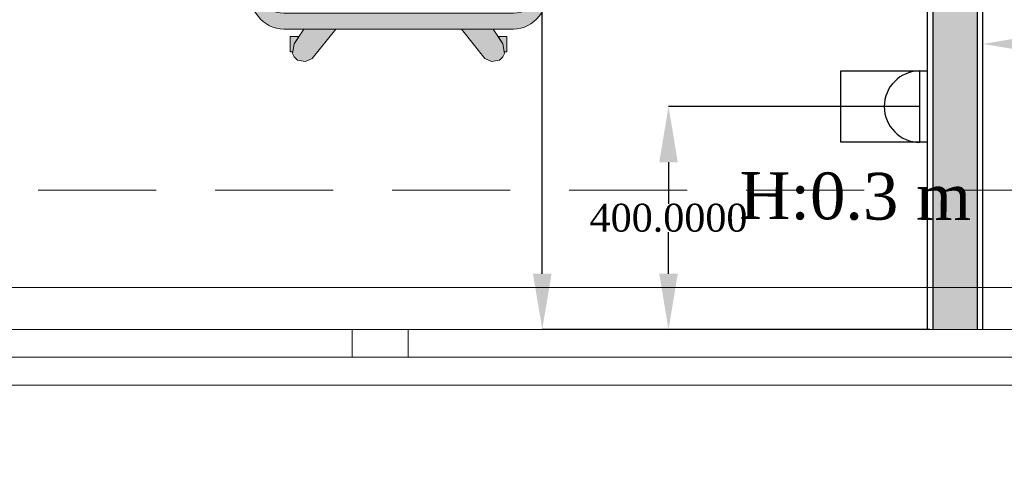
# Model space of a CAD drawing. Header units: inches. Extents: x -78787 to 29484, y -9517 to 23232.
# Tile 61 of 256: x -2257 to -491, y -6684 to -5876. Entities that reach past the tile are written whole.
import ezdxf
from ezdxf.enums import TextEntityAlignment as Align

# ---------------------------------------------------------------- set-up
doc = ezdxf.new("R2010")
doc.units = ezdxf.units.IN
doc.header["$MEASUREMENT"] = 0
doc.linetypes.add('Dot & Dashed', pattern=[670.277762, 317.5, -176.388889, 0, -176.388874])
doc.linetypes.add('Hidden', pattern=[317.5, 211.666667, -105.833333])
for name, color, linetype in [('- განათება', 7, 'Continuous'), ('- საშტეფცელო როზეტები', 7, 'Continuous'), ('New_Structural - Bearing', 7, 'Continuous'), ('Structural - Bearing', 7, 'Continuous'), ('Structural - Grid', 7, 'Continuous')]:
    doc.layers.add(name, color=color, linetype=linetype)
for name, color, linetype, lineweight in [('Archicad Windows_Pen_No__1', 7, 'Continuous', 13), ('New_2D Drafting - General_Pen_No__2', 8, 'Continuous', 15), ('New_Structural - Bearing_Pen_No__1', 7, 'Continuous', 13), ('Structural - Bearing_Pen_No__1', 7, 'Continuous', 13)]:
    doc.layers.add(name, color=color, linetype=linetype, lineweight=lineweight)
for name, color, linetype, lineweight, true_color in [('New_2D Drafting - General_Pen_No__161', 7, 'Continuous', 13, 0x6a6a6a), ('New_2D Drafting - General_Pen_No__81', 7, 'Continuous', 20, 0x6a6a6a), ('New_Structural - Bearing_Pen_No__5', 7, 'Continuous', 25, 0x40a5ff), ('New_Structural - Bearing_Pen_No__57', 7, 'Continuous', 25, 0xdcd214), ('Structural - Bearing_Pen_No__102', 7, 'Continuous', 13, 0xcccccc), ('Structural - Grid_Pen_No__81', 7, 'Continuous', 20, 0x6a6a6a)]:
    doc.layers.add(name, color=color, linetype=linetype, lineweight=lineweight, true_color=true_color)
doc.styles.add('GENERATED_STYLE_2', font='txt')
doc.styles.get("Standard").update_dxf_attribs({"font": 'arial.ttf'})
doc.dimstyles.get("Standard").update_dxf_attribs({"dimtxt": 0.18, "dimasz": 0.18, "dimexe": 0.18, "dimexo": 0.0625, "dimgap": 0.09, "dimtad": 0, "dimtih": 1, "dimtoh": 1, "dimdec": 4, "dimzin": 0, "dimdsep": 46, "dimtxsty": 'Standard', "dimcen": 0.09, "dimadec": 0, "dimazin": 0, "dimtfac": 1, "dimtdec": 4, "dimtofl": 0, "dimtmove": 0, "dimatfit": 3, "dimfxl": 1, "dimtolj": 1, "dimtzin": 0, "dimarcsym": 0})

# ---------------------------------------------------------------- blocks, each defined once
blk = doc.blocks.new('Slab_1', base_point=(-47183.8, 14488))
at = {"layer": 'Structural - Bearing_Pen_No__1', "color": 7, "linetype": 'Continuous', "lineweight": 13, "flags": 128}
blk.add_lwpolyline([(-47183.8, 14488), (1166.2, 14488), (1166.2, 32488), (-317.2, 32488), (-317.2, 39238), (-26465.1, 39238), (-29183.8, 32838), (-47183.8, 32838)], close=True, dxfattribs=at)
blk = doc.blocks.new('Horizontal Multi-Sash Window')
at = {"layer": 'Archicad Windows_Pen_No__1', "color": 7, "linetype": 'Continuous', "lineweight": 13}
for p, q in [((-2825, 0), (2825, 0)), ((-2775, 0), (-991.7, 0)), ((-991.7, -50), (-991.7, 0)), ((-991.7, 0), (-941.7, 0)), ((-941.7, 0), (-891.7, 0)), ((-891.7, 0), (-891.7, -50)), ((-891.7, 0), (891.7, 0)), ((-991.7, -50), (-2775, -50)), ((-941.7, -50), (-991.7, -50)), ((-891.7, -50), (-941.7, -50)), ((891.7, -50), (-891.7, -50)), ((-2825, -100), (2825, -100))]:
    blk.add_line(p, q, dxfattribs=at)
blk = doc.blocks.new('Wall_5', base_point=(1166.2, 14488))
at = {"layer": 'Archicad Windows_Pen_No__1', "color": 7, "linetype": 'Continuous', "lineweight": 13, "zscale": 1000}
blk.add_blockref('Horizontal Multi-Sash Window', (-26008.8, 14588), dxfattribs=at)
blk = doc.blocks.new('Wall_82', base_point=(-25869.2, 14488))
at = {"layer": 'New_Structural - Bearing_Pen_No__57', "linetype": 'Continuous', "lineweight": 25, "true_color": 0xdcd214}
blk.add_hatch(color=52, dxfattribs=at).paths.add_polyline_path([(-25879.2, 14588), (-25879.2, 18439.9), (-25959.2, 18439.9), (-25959.2, 14588)])
at = {"layer": 'New_Structural - Bearing_Pen_No__1', "color": 7, "linetype": 'Continuous', "lineweight": 13, "flags": 128}
for points in [[(-25959.2, 14588), (-25969.2, 14588)], [(-25879.2, 14588), (-25959.2, 14588)], [(-25869.2, 14588), (-25879.2, 14588)]]:
    blk.add_lwpolyline(points, dxfattribs=at)
at = {"layer": 'New_Structural - Bearing_Pen_No__5', "color": 161, "linetype": 'Continuous', "lineweight": 25, "true_color": 0x40a5ff}
for p, q in [((-25959.2, 18439.9), (-25959.2, 14588)), ((-25879.2, 14588), (-25879.2, 18439.9))]:
    blk.add_line(p, q, dxfattribs=at)
at = {"layer": 'New_Structural - Bearing_Pen_No__5', "color": 161, "linetype": 'Continuous', "lineweight": 25, "true_color": 0x40a5ff, "flags": 128}
for points in [[(-25969.2, 18439.9), (-25969.2, 14588)], [(-25869.2, 14588), (-25869.2, 18439.9)]]:
    blk.add_lwpolyline(points, dxfattribs=at)
blk = doc.blocks.new('Standard grid marker')
at = {"layer": 'Structural - Grid_Pen_No__81', "color": 251, "linetype": 'Continuous', "lineweight": 20, "true_color": 0x6a6a6a}
blk.add_line((1000, 0), (51328.1, 0), dxfattribs=at)
at = {"layer": 'Structural - Grid_Pen_No__81', "color": 251, "lineweight": 20, "true_color": 0x6a6a6a, "style": 'GENERATED_STYLE_2'}
for tag, p in [('AC_MarkerText_1_0', (-100, -144)), ('AC_MarkerText_1_1', (52428.1, -144))]:
    blk.add_attdef(tag, text='', height=100, rotation=180, dxfattribs=at).set_placement(p, align=Align.TOP_CENTER)
blk = doc.blocks.new('Beam_10', base_point=(-47008.8, 14663))
at = {"layer": 'Structural - Bearing_Pen_No__102', "color": 254, "linetype": 'Hidden', "lineweight": 13, "true_color": 0xcccccc}
for p, q in [((-28833.8, 14838), (-23183.8, 14838)), ((-47183.8, 14488), (1166.2, 14488))]:
    blk.add_line(p, q, dxfattribs=at)
at = {"layer": 'Structural - Bearing_Pen_No__102', "color": 254, "linetype": 'Dot & Dashed', "lineweight": 13, "true_color": 0xcccccc}
blk.add_line((-47008.8, 14663), (991.2, 14663), dxfattribs=at)
blk = doc.blocks.new('- საშტეფცელო როზეტი IP22')
at = {"layer": '- საშტეფცელო როზეტები', "color": 5}
for p, q in [((8536.7, 3822.7), (8536.7, 3888.1)), ((8472.6, 3758.6), (8600.9, 3758.6))]:
    blk.add_line(p, q, dxfattribs=at)
blk.add_arc((8536.7, 3758.6), 64.1, 0, 180, dxfattribs=at)
blk = doc.blocks.new('1 ჩარჩო')
at = {"layer": '- საშტეფცელო როზეტები', "color": 5}
blk.add_lwpolyline([(7775.1, 3905.1), (7903.3, 3905.1), (7903.3, 3750.1), (7775.1, 3750.1)], close=True, dxfattribs=at)
blk = doc.blocks.new('*D725')
at = {"layer": '- განათება', "color": 0, "lineweight": -2, "transparency": 16777216}
for p, q in [((82.1, -5736.7), (82.1, -5919.4)), ((-529.5, -6210.6), (-529.5, -5919.1)), ((-429.5, -5919.2), (-300.9, -5919.2)), ((-17.9, -5919.2), (-33.1, -5919.2))]:
    blk.add_line(p, q, dxfattribs=at)
at = {"layer": '- განათება', "color": 0, "transparency": 16777216}
for points in [[(-429.5, -5902.6), (-429.5, -5935.9), (-529.5, -5919.2)], [(-17.9, -5902.6), (-17.9, -5935.9), (82.1, -5919.2)]]:
    blk.add_solid(points, dxfattribs=at)
at = {"layer": 'Defpoints', "color": 0, "transparency": 16777216}
for p in [(82.1, -5736.6), (-529.5, -5919.2), (-529.5, -6210.6)]:
    blk.add_point(p, dxfattribs=at)
at = {"layer": '- განათება', "color": 0, "transparency": 16777216, "insert": (-167, -5919.2), "char_height": 50, "attachment_point": 5}
blk.add_mtext('\\A1;{\\fSylfaen|b0|i0|c0|p18;611.5730}', dxfattribs=at)
blk = doc.blocks.new('*D1211')
at = {"layer": '- საშტეფცელო როზეტები', "color": 0, "lineweight": -2, "transparency": 16777216}
for p, q in [((-642.5, -6031.6), (-1093.7, -6031.6)), ((-1093.5, -6131.6), (-1093.5, -6206)), ((-1093.5, -6331.6), (-1093.5, -6257.3)), ((-624.5, -6431.6), (-1093.7, -6431.6))]:
    blk.add_line(p, q, dxfattribs=at)
at = {"layer": '- საშტეფცელო როზეტები', "color": 0, "transparency": 16777216}
for points in [[(-1110.2, -6131.6), (-1076.9, -6131.6), (-1093.5, -6031.6)], [(-1110.2, -6331.6), (-1076.9, -6331.6), (-1093.5, -6431.6)]]:
    blk.add_solid(points, dxfattribs=at)
at = {"layer": 'Defpoints', "color": 0, "transparency": 16777216}
for p in [(-1093.5, -6031.6), (-642.4, -6031.6), (-624.5, -6431.6)]:
    blk.add_point(p, dxfattribs=at)
at = {"layer": '- საშტეფცელო როზეტები', "color": 0, "transparency": 16777216, "insert": (-1093.5, -6231.6), "char_height": 50, "attachment_point": 5}
blk.add_mtext('\\A1;{\\fSylfaen|b0|i0|c0|p18;400.0000}', dxfattribs=at)
blk = doc.blocks.new('*D1212')
at = {"layer": '- საშტეფცელო როზეტები', "color": 0, "lineweight": -2, "transparency": 16777216}
for p, q in [((-671.8, -5206.2), (-1320.2, -5206.2)), ((-1320, -5306.2), (-1320, -5682.4)), ((-1320, -6331.6), (-1320, -5733.8)), ((-629.5, -6431.6), (-1320.2, -6431.6))]:
    blk.add_line(p, q, dxfattribs=at)
at = {"layer": '- საშტეფცელო როზეტები', "color": 0, "transparency": 16777216}
for points in [[(-1336.7, -5306.2), (-1303.3, -5306.2), (-1320, -5206.2)], [(-1336.7, -6331.6), (-1303.3, -6331.6), (-1320, -6431.6)]]:
    blk.add_solid(points, dxfattribs=at)
at = {"layer": 'Defpoints', "color": 0, "transparency": 16777216}
for p in [(-1320, -5206.2), (-671.8, -5206.2), (-629.5, -6431.6)]:
    blk.add_point(p, dxfattribs=at)
at = {"layer": '- საშტეფცელო როზეტები', "color": 0, "transparency": 16777216, "insert": (-1320, -5708.1), "char_height": 50, "attachment_point": 5}
blk.add_mtext('\\A1;{\\fSylfaen|b0|i0|c0|p18;1225.4904}', dxfattribs=at)

msp = doc.modelspace()

# ---------------------------------------------------------------- hatches: boundary and pattern name
at = {"layer": 'New_2D Drafting - General_Pen_No__81', "linetype": 'Continuous', "lineweight": 0, "true_color": 0x353535}
for points in [[(-1829.56969, -5869.60006, 0.2381395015), (-1783.4073, -5892.45582), (-1371.44617, -5892.45575, 0.235805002), (-1325.78891, -5869.59846), (-1300.07476, -5835.31291), (-1321.50332, -5835.31292), (-1325.78835, -5841.02629, -0.2360732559), (-1371.50332, -5863.88435), (-1783.40221, -5863.88435, -0.2381607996), (-1829.5694, -5841.02902), (-1833.85468, -5835.31474), (-1855.2837, -5835.31474)], [(-1690.61541, -5892.4558), (-1747.8465, -5892.45581), (-1764.9442, -5918.87952), (-1767.86671, -5936.41462), (-1764.9442, -5942.25966), (-1759.09916, -5948.10469), (-1744.48658, -5951.02721), (-1732.79651, -5945.18217)], [(-1423.00974, -5945.18217), (-1411.31967, -5951.02721), (-1396.70709, -5948.10469), (-1390.86206, -5942.25966), (-1387.93954, -5936.41462), (-1390.86206, -5918.87952), (-1407.95979, -5892.45575), (-1465.19087, -5892.45576)], [(-1772.50836, -5933.49211), (-1767.37963, -5933.49211), (-1764.9442, -5918.87952), (-1756.43451, -5905.7282), (-1772.50836, -5905.7282)], [(-1390.86206, -5918.87952), (-1388.42663, -5933.49211), (-1383.2979, -5933.49211), (-1383.2979, -5905.7282), (-1399.37174, -5905.7282)]]:
    msp.add_hatch(color=250, dxfattribs=at).paths.add_polyline_path(points)

# ---------------------------------------------------------------- linework, layer by layer
at = {"layer": 'New_2D Drafting - General_Pen_No__161', "color": 251, "linetype": 'Continuous', "lineweight": 13, "true_color": 0x6a6a6a, "flags": 128}
msp.add_lwpolyline([(-1829.56969, -5869.60006, 0.2381395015), (-1783.4073, -5892.45582), (-1371.44617, -5892.45575, 0.235805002), (-1325.78891, -5869.59846), (-1300.07476, -5835.31291), (-1321.50332, -5835.31292), (-1325.78835, -5841.02629, -0.2360732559), (-1371.50332, -5863.88435), (-1783.40221, -5863.88435, -0.2381607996), (-1829.5694, -5841.02902), (-1833.85468, -5835.31474), (-1855.2837, -5835.31474)], format="xyb", close=True, dxfattribs=at)
for points in [[(-1690.61541, -5892.4558), (-1747.8465, -5892.45581), (-1764.9442, -5918.87952), (-1767.86671, -5936.41462), (-1764.9442, -5942.25966), (-1759.09916, -5948.10469), (-1744.48658, -5951.02721), (-1732.79651, -5945.18217)], [(-1423.00974, -5945.18217), (-1411.31967, -5951.02721), (-1396.70709, -5948.10469), (-1390.86206, -5942.25966), (-1387.93954, -5936.41462), (-1390.86206, -5918.87952), (-1407.95979, -5892.45575), (-1465.19087, -5892.45576)], [(-1772.50836, -5933.49211), (-1767.37963, -5933.49211), (-1764.9442, -5918.87952), (-1756.43451, -5905.7282), (-1772.50836, -5905.7282)], [(-1390.86206, -5918.87952), (-1388.42663, -5933.49211), (-1383.2979, -5933.49211), (-1383.2979, -5905.7282), (-1399.37174, -5905.7282)]]:
    msp.add_lwpolyline(points, close=True, dxfattribs=at)
at = {"layer": 'New_2D Drafting - General_Pen_No__2', "color": 8, "linetype": 'Continuous', "lineweight": 15, "flags": 128}
msp.add_lwpolyline([(27781.76404, -7816.57065), (27781.76404, 17918.35514), (26505.93152, 17918.35514), (26505.93152, -6531.64486), (-21544.06848, -6531.64486), (-21544.06848, -7816.57065)], close=True, dxfattribs=at)

# ---------------------------------------------------------------- block references
at = {"layer": '- საშტეფცელო როზეტები', "rotation": 90}
for name, p in [('1 ჩარჩო', (3120.61224, -13870.85253)), ('- საშტეფცელო როზეტი IP22', (3116.13559, -14568.38646))]:
    msp.add_blockref(name, p, dxfattribs=at)
at = {"layer": 'New_Structural - Bearing', "color": 7, "lineweight": 35}
msp.add_blockref('Wall_82', (-529.45024, -6531.64486), dxfattribs=at)
at = {"layer": 'Structural - Bearing', "color": 7, "linetype": 'Continuous', "lineweight": 13}
msp.add_blockref('Slab_1', (-21844.06848, -6531.64486), dxfattribs=at)
at = {"layer": 'Structural - Bearing', "color": 254, "lineweight": 13, "true_color": 0xcccccc}
msp.add_blockref('Beam_10', (-21669.06848, -6356.64486), dxfattribs=at)
at = {"layer": 'Structural - Bearing', "color": 7, "lineweight": 35}
msp.add_blockref('Wall_5', (26505.93152, -6531.64486), dxfattribs=at)
at = {"layer": 'Structural - Grid', "color": 8, "linetype": 'Continuous', "lineweight": 15, "zscale": 1000, "rotation": 180}
msp.add_blockref('Standard grid marker', (29284.00379, -6356.64486), dxfattribs=at)

# ---------------------------------------------------------------- texts
at = {"layer": '- საშტეფცელო როზეტები', "color": 5, "insert": (-550.49773, -6151.43253), "char_height": 83.9644685, "attachment_point": 3, "rotation": 359.68932566}
msp.add_mtext_dynamic_manual_height_columns('{\\fSylfaen|b0|i0|c0|p18;H:0.3 m}', width=710.9466492, gutter_width=1.70068, heights=[0], dxfattribs=at)

# ---------------------------------------------------------------- dimensions: what is measured, and where the dimension line sits
at = {"layer": '- განათება', "color": 1}
dim = msp.add_linear_dim(base=(-529.45024, -5919.24508), p1=(82.12272, -5736.63867), p2=(-529.45024, -6210.62508), angle=180, text='{\\fSylfaen|b0|i0|c0|p18;<>}', dimstyle='Standard', override={"dimtxt": 50, "dimasz": 100}, dxfattribs=at)
dim.commit()
dim.dimension.update_dxf_attribs({"geometry": '*D725', "text_midpoint": (-167.02921, -5919.24508), "dimtype": 160})
at = {"layer": '- საშტეფცელო როზეტები', "color": 1}
for base, p1, p2, picture, middle in [((-1319.99075, -5206.15446), (-629.45024, -6431.64486), (-671.78509, -5206.15446), '*D1212', (-1319.99075, -5708.08385)), ((-1093.5288, -6031.64486), (-624.45024, -6431.64486), (-642.42139, -6031.64486), '*D1211', (-1093.5288, -6231.64486))]:
    dim = msp.add_linear_dim(base=base, p1=p1, p2=p2, angle=90, text='{\\fSylfaen|b0|i0|c0|p18;<>}', dimstyle='Standard', override={"dimtxt": 50, "dimasz": 100}, dxfattribs=at)
    dim.commit()
    dim.dimension.update_dxf_attribs({"geometry": picture, "text_midpoint": middle, "dimtype": 160})

doc.saveas('drawing.dxf')
